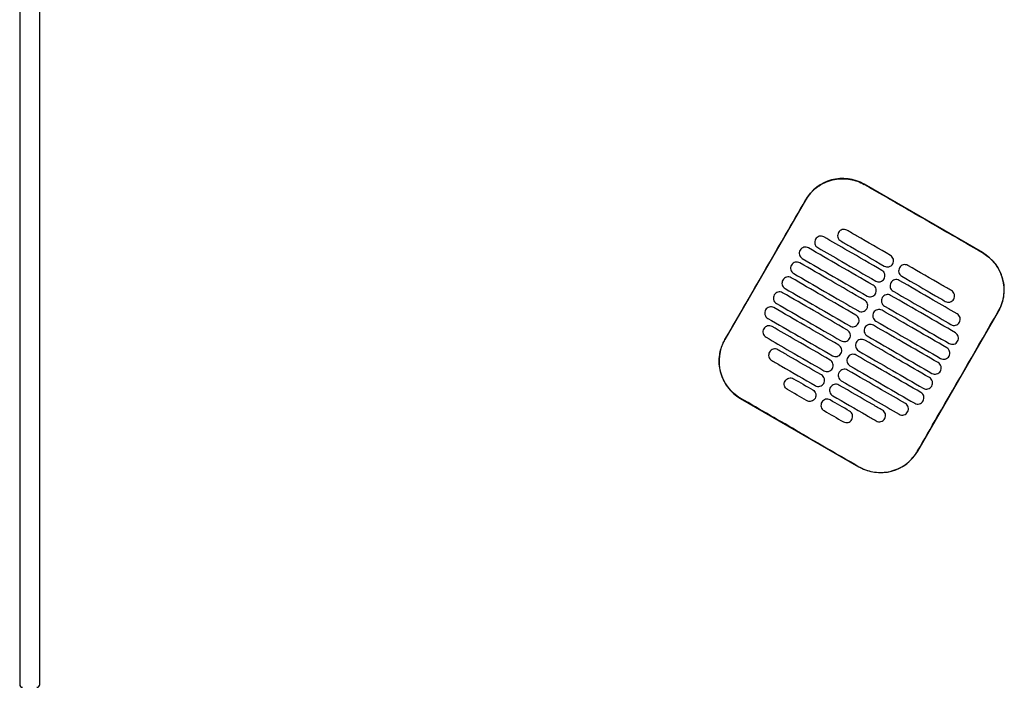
# Model space of a CAD drawing. Header units: metres. Extents: x 15.2 to 54.2, y -39.7 to 1.1.
# Tile 254 of 256: x 51.762 to 52.447, y -24.66 to -24.195. Entities that reach past the tile are written whole.
import ezdxf

# ---------------------------------------------------------------- set-up
doc = ezdxf.new("R2010")
doc.units = ezdxf.units.M
doc.header["$MEASUREMENT"] = 0
doc.layers.add('2D', color=252, linetype='Continuous')

# ---------------------------------------------------------------- blocks, each defined once
blk = doc.blocks.new('2D_QYOS_600')
for p, q in [((-0.00003, -0.971), (-0.00003, -1.855)), ((-0.00003, -0.971), (-0.00003, -1.855)), ((0.01397, -1.855), (0.01397, -0.971)), ((0.01397, -1.855), (0.01397, -0.971)), ((0.66975, -1.55474), (0.58749, -1.50722)), ((0.54651, -1.5182), (0.49048, -1.61518)), ((0.6247, -1.69271), (0.68072, -1.59573)), ((0.50145, -1.65616), (0.58371, -1.70368))]:
    blk.add_line(p, q)
for centre, radius, start, end in [((0.57248, -1.5332), 0.03, 59.98651, 149.98651), ((0.65474, -1.58072), 0.03, 329.98651, 59.98651), ((0.51646, -1.63018), 0.03, 149.98651, 239.98651), ((0.59872, -1.6777), 0.03, 239.98651, 329.98651), ((0.00197, -1.855), 0.002, 180, 270), ((0.00197, -1.855), 0.002, 180, 270), ((0.01197, -1.855), 0.002, 270, 0), ((0.01197, -1.855), 0.002, 270, 0)]:
    blk.add_arc(centre, radius, start, end)
for points, knots in [([(0.5466, -1.51825), (0.5474, -1.51686), (0.54831, -1.51554), (0.55126, -1.51193), (0.55353, -1.50988), (0.55932, -1.50608), (0.56295, -1.5046), (0.57039, -1.50315), (0.57413, -1.50312), (0.58118, -1.50439), (0.58444, -1.50559), (0.58743, -1.50732)], [12.978915, 12.978915, 12.978915, 12.978915, 13.461173, 13.461173, 14.374287, 14.374287, 15.53872, 15.53872, 16.650066, 16.650066, 17.687358, 17.687358, 17.687358, 17.687358]), ([(0.49058, -1.61523), (0.50462, -1.59094), (0.51866, -1.56665), (0.53733, -1.53432), (0.54196, -1.52628), (0.5466, -1.51825)], [1.133412, 1.133412, 1.133412, 1.133412, 2.681586, 2.681586, 3.193366, 3.193366, 3.193366, 3.193366]), ([(0.66969, -1.55484), (0.6591, -1.54872), (0.64807, -1.54236), (0.6326, -1.53342), (0.63056, -1.53225), (0.62856, -1.53109)], [-21.78268, -21.78268, -21.78268, -21.78268, -17.142885, -17.142885, -16.423665, -16.423665, -16.423665, -16.423665]), ([(0.56952, -1.54073), (0.56928, -1.54115), (0.56906, -1.5417), (0.56891, -1.54289), (0.56894, -1.54344), (0.56923, -1.54452), (0.56948, -1.54504), (0.57021, -1.54599), (0.57066, -1.54635), (0.57109, -1.5466)], [-0.5553355, -0.5553355, -0.5553355, -0.5553355, -0.4045594, -0.4045594, -0.278267, -0.278267, -0.1472206, -0.1472206, 0, 0, 0, 0]), ([(0.57539, -1.53915), (0.57497, -1.53891), (0.57442, -1.53869), (0.57324, -1.53854), (0.57268, -1.53858), (0.57161, -1.53886), (0.57109, -1.53911), (0.57013, -1.53984), (0.56977, -1.5403), (0.56952, -1.54073)], [-0.5513873, -0.5513873, -0.5513873, -0.5513873, -0.4031046, -0.4031046, -0.2776919, -0.2776919, -0.1471638, -0.1471638, 0, 0, 0, 0]), ([(0.60571, -1.55667), (0.59784, -1.55212), (0.58997, -1.54758), (0.57987, -1.54174), (0.57763, -1.54045), (0.57539, -1.53915)], [0.699452, 0.699452, 0.699452, 0.699452, 3.425217, 3.425217, 4.200582, 4.200582, 4.200582, 4.200582]), ([(0.55356, -1.54537), (0.55332, -1.54579), (0.5531, -1.54634), (0.55295, -1.54753), (0.55298, -1.54808), (0.55326, -1.54916), (0.55352, -1.54967), (0.55425, -1.55063), (0.5547, -1.55099), (0.55513, -1.55124)], [-0.5553006, -0.5553006, -0.5553006, -0.5553006, -0.4045498, -0.4045498, -0.2782639, -0.2782639, -0.1472208, -0.1472208, 0, 0, 0, 0]), ([(0.55943, -1.54379), (0.55901, -1.54355), (0.55846, -1.54333), (0.55728, -1.54318), (0.55672, -1.54322), (0.55565, -1.5435), (0.55513, -1.54375), (0.55417, -1.54448), (0.55381, -1.54494), (0.55356, -1.54537)], [-0.5514247, -0.5514247, -0.5514247, -0.5514247, -0.4031161, -0.4031161, -0.2776965, -0.2776965, -0.1471644, -0.1471644, 0, 0, 0, 0]), ([(0.5997, -1.56706), (0.59184, -1.56251), (0.58397, -1.55797), (0.57054, -1.55021), (0.56499, -1.547), (0.55943, -1.54379)], [0.699452, 0.699452, 0.699452, 0.699452, 3.42526, 3.42526, 5.350619, 5.350619, 5.350619, 5.350619]), ([(0.57109, -1.5466), (0.57333, -1.54789), (0.57556, -1.54919), (0.58567, -1.55502), (0.59354, -1.55957), (0.6014, -1.56411)], [2.649916, 2.649916, 2.649916, 2.649916, 3.425249, 3.425249, 6.151046, 6.151046, 6.151046, 6.151046]), ([(0.54279, -1.55301), (0.54255, -1.55343), (0.54233, -1.55398), (0.54218, -1.55517), (0.54222, -1.55572), (0.5425, -1.5568), (0.54275, -1.55731), (0.54348, -1.55827), (0.54394, -1.55863), (0.54436, -1.55888)], [-0.5552879, -0.5552879, -0.5552879, -0.5552879, -0.4045447, -0.4045447, -0.2782629, -0.2782629, -0.1472212, -0.1472212, 0, 0, 0, 0]), ([(0.54866, -1.55143), (0.54824, -1.55119), (0.54769, -1.55097), (0.54651, -1.55082), (0.54596, -1.55086), (0.54488, -1.55114), (0.54436, -1.55139), (0.54341, -1.55212), (0.54304, -1.55258), (0.54279, -1.55301)], [-0.5514376, -0.5514376, -0.5514376, -0.5514376, -0.4031217, -0.4031217, -0.2776979, -0.2776979, -0.1471642, -0.1471642, 0, 0, 0, 0]), ([(0.5937, -1.57745), (0.58583, -1.5729), (0.57797, -1.56836), (0.56295, -1.55969), (0.55581, -1.55556), (0.54866, -1.55143)], [0.699452, 0.699452, 0.699452, 0.699452, 3.425292, 3.425292, 5.900643, 5.900643, 5.900643, 5.900643]), ([(0.55513, -1.55124), (0.56068, -1.55445), (0.56624, -1.55766), (0.57967, -1.56541), (0.58753, -1.56996), (0.5954, -1.5745)], [1.499949, 1.499949, 1.499949, 1.499949, 3.425284, 3.425284, 6.151116, 6.151116, 6.151116, 6.151116]), ([(0.54266, -1.56182), (0.54224, -1.56158), (0.54169, -1.56136), (0.54051, -1.56121), (0.53996, -1.56125), (0.53888, -1.56153), (0.53836, -1.56178), (0.5374, -1.56251), (0.53704, -1.56297), (0.53679, -1.5634)], [-0.5514273, -0.5514273, -0.5514273, -0.5514273, -0.4031209, -0.4031209, -0.2776962, -0.2776962, -0.1471634, -0.1471634, 0, 0, 0, 0]), ([(0.54436, -1.55888), (0.55151, -1.56301), (0.55865, -1.56713), (0.57366, -1.5758), (0.58153, -1.58035), (0.5894, -1.58489)], [0.949972, 0.949972, 0.949972, 0.949972, 3.425307, 3.425307, 6.151164, 6.151164, 6.151164, 6.151164]), ([(0.60727, -1.56254), (0.60752, -1.56212), (0.60774, -1.56156), (0.60789, -1.56038), (0.60785, -1.55982), (0.60757, -1.55875), (0.60732, -1.55823), (0.60659, -1.55728), (0.60613, -1.55691), (0.60571, -1.55667)], [-0.5553984, -0.5553984, -0.5553984, -0.5553984, -0.4045681, -0.4045681, -0.278271, -0.278271, -0.1472202, -0.1472202, 0, 0, 0, 0]), ([(0.66969, -1.55484), (0.67097, -1.55558), (0.6722, -1.55641), (0.67535, -1.55892), (0.67713, -1.56075), (0.67866, -1.56278), (0.68096, -1.56585), (0.68264, -1.56932), (0.68461, -1.57671), (0.68488, -1.58056), (0.68395, -1.58819), (0.68274, -1.59189), (0.68078, -1.5954), (0.6807, -1.59554), (0.68063, -1.59567)], [17.619777, 17.619777, 17.619777, 17.619777, 18.064718, 18.064718, 18.827754, 18.827754, 18.827754, 19.97637, 19.97637, 21.122539, 21.122539, 22.281306, 22.281306, 22.328075, 22.328075, 22.328075, 22.328075]), ([(0.53679, -1.5634), (0.53655, -1.56382), (0.53633, -1.56437), (0.53618, -1.56556), (0.53622, -1.56611), (0.5365, -1.56719), (0.53675, -1.5677), (0.53748, -1.56866), (0.53794, -1.56902), (0.53836, -1.56927)], [-0.5552955, -0.5552955, -0.5552955, -0.5552955, -0.4045438, -0.4045438, -0.2782634, -0.2782634, -0.1472215, -0.1472215, 0, 0, 0, 0]), ([(0.5877, -1.58784), (0.57983, -1.58329), (0.57196, -1.57875), (0.55695, -1.57008), (0.54981, -1.56595), (0.54266, -1.56182)], [0.699452, 0.699452, 0.699452, 0.699452, 3.425313, 3.425313, 5.900643, 5.900643, 5.900643, 5.900643]), ([(0.60127, -1.57293), (0.60152, -1.57251), (0.60173, -1.57195), (0.60188, -1.57077), (0.60185, -1.57021), (0.60157, -1.56914), (0.60131, -1.56862), (0.60059, -1.56767), (0.60013, -1.5673), (0.5997, -1.56706)], [-0.5553839, -0.5553839, -0.5553839, -0.5553839, -0.4045626, -0.4045626, -0.2782686, -0.2782686, -0.1472195, -0.1472195, 0, 0, 0, 0]), ([(0.6014, -1.56411), (0.60183, -1.56436), (0.60238, -1.56457), (0.60356, -1.56472), (0.60411, -1.56469), (0.60519, -1.56441), (0.6057, -1.56415), (0.60666, -1.56342), (0.60703, -1.56296), (0.60727, -1.56254)], [-0.551307, -0.551307, -0.551307, -0.551307, -0.4030846, -0.4030846, -0.2776802, -0.2776802, -0.1471604, -0.1471604, 0, 0, 0, 0]), ([(0.61195, -1.56524), (0.61171, -1.56566), (0.61149, -1.56621), (0.61134, -1.5674), (0.61137, -1.56795), (0.61165, -1.56903), (0.61191, -1.56955), (0.61263, -1.5705), (0.61309, -1.57086), (0.61352, -1.57111)], [-0.555416, -0.555416, -0.555416, -0.555416, -0.4045716, -0.4045716, -0.2782736, -0.2782736, -0.1472211, -0.1472211, 0, 0, 0, 0]), ([(0.61782, -1.56366), (0.6174, -1.56342), (0.61685, -1.5632), (0.61567, -1.56305), (0.61511, -1.56309), (0.61404, -1.56337), (0.61352, -1.56362), (0.61256, -1.56435), (0.61219, -1.56481), (0.61195, -1.56524)], [-0.5512944, -0.5512944, -0.5512944, -0.5512944, -0.4030833, -0.4030833, -0.2776787, -0.2776787, -0.1471599, -0.1471599, 0, 0, 0, 0]), ([(0.64814, -1.58118), (0.6459, -1.57988), (0.64366, -1.57859), (0.63355, -1.57275), (0.62569, -1.56821), (0.61782, -1.56366)], [2.649852, 2.649852, 2.649852, 2.649852, 3.425217, 3.425217, 6.150982, 6.150982, 6.150982, 6.150982]), ([(0.53079, -1.57379), (0.53055, -1.57421), (0.53033, -1.57476), (0.53018, -1.57595), (0.53021, -1.5765), (0.5305, -1.57758), (0.53075, -1.5781), (0.53148, -1.57905), (0.53193, -1.57941), (0.53236, -1.57966)], [-0.5553078, -0.5553078, -0.5553078, -0.5553078, -0.4045446, -0.4045446, -0.2782647, -0.2782647, -0.147222, -0.147222, 0, 0, 0, 0]), ([(0.53666, -1.57221), (0.53624, -1.57197), (0.53569, -1.57175), (0.53451, -1.5716), (0.53395, -1.57164), (0.53288, -1.57192), (0.53236, -1.57217), (0.5314, -1.5729), (0.53104, -1.57336), (0.53079, -1.57379)], [-0.5514137, -0.5514137, -0.5514137, -0.5514137, -0.4031194, -0.4031194, -0.2776944, -0.2776944, -0.1471627, -0.1471627, 0, 0, 0, 0]), ([(0.5817, -1.59823), (0.57383, -1.59368), (0.56596, -1.58914), (0.55095, -1.58047), (0.5438, -1.57634), (0.53666, -1.57221)], [0.699452, 0.699452, 0.699452, 0.699452, 3.425322, 3.425322, 5.900643, 5.900643, 5.900643, 5.900643]), ([(0.53836, -1.56927), (0.5455, -1.5734), (0.55265, -1.57752), (0.56766, -1.5862), (0.57553, -1.59074), (0.5834, -1.59529)], [0.949998, 0.949998, 0.949998, 0.949998, 3.42532, 3.42532, 6.151189, 6.151189, 6.151189, 6.151189]), ([(0.5954, -1.5745), (0.59582, -1.57475), (0.59637, -1.57497), (0.59755, -1.57511), (0.59811, -1.57508), (0.59918, -1.5748), (0.5997, -1.57454), (0.60066, -1.57381), (0.60103, -1.57335), (0.60127, -1.57293)], [-0.551317, -0.551317, -0.551317, -0.551317, -0.4030867, -0.4030867, -0.2776803, -0.2776803, -0.1471597, -0.1471597, 0, 0, 0, 0]), ([(0.61182, -1.57405), (0.61139, -1.57381), (0.61085, -1.57359), (0.60966, -1.57344), (0.60911, -1.57348), (0.60804, -1.57376), (0.60752, -1.57401), (0.60656, -1.57475), (0.60619, -1.5752), (0.60595, -1.57563)], [-0.5513075, -0.5513075, -0.5513075, -0.5513075, -0.4030857, -0.4030857, -0.2776792, -0.2776792, -0.1471593, -0.1471593, 0, 0, 0, 0]), ([(0.65209, -1.59732), (0.64653, -1.59411), (0.64098, -1.5909), (0.62755, -1.58314), (0.61968, -1.5786), (0.61182, -1.57405)], [1.499901, 1.499901, 1.499901, 1.499901, 3.42526, 3.42526, 6.151068, 6.151068, 6.151068, 6.151068]), ([(0.61352, -1.57111), (0.62138, -1.57566), (0.62925, -1.5802), (0.63936, -1.58604), (0.6416, -1.58733), (0.64383, -1.58862)], [0.699452, 0.699452, 0.699452, 0.699452, 3.425249, 3.425249, 4.200582, 4.200582, 4.200582, 4.200582]), ([(0.53066, -1.5826), (0.53023, -1.58236), (0.52969, -1.58214), (0.5285, -1.58199), (0.52795, -1.58203), (0.52688, -1.58231), (0.52636, -1.58256), (0.5254, -1.5833), (0.52503, -1.58375), (0.52479, -1.58418)], [-0.5513969, -0.5513969, -0.5513969, -0.5513969, -0.4031172, -0.4031172, -0.2776925, -0.2776925, -0.1471621, -0.1471621, 0, 0, 0, 0]), ([(0.53236, -1.57966), (0.5395, -1.58379), (0.54665, -1.58791), (0.56166, -1.59659), (0.56953, -1.60113), (0.57739, -1.60568)], [0.950001, 0.950001, 0.950001, 0.950001, 3.425322, 3.425322, 6.151192, 6.151192, 6.151192, 6.151192]), ([(0.59527, -1.58332), (0.59551, -1.5829), (0.59573, -1.58235), (0.59588, -1.58116), (0.59584, -1.5806), (0.59556, -1.57953), (0.59531, -1.57901), (0.59458, -1.57806), (0.59413, -1.57769), (0.5937, -1.57745)], [-0.5553742, -0.5553742, -0.5553742, -0.5553742, -0.4045587, -0.4045587, -0.278267, -0.278267, -0.1472191, -0.1472191, 0, 0, 0, 0]), ([(0.60595, -1.57563), (0.6057, -1.57605), (0.60548, -1.5766), (0.60533, -1.57779), (0.60537, -1.57834), (0.60565, -1.57942), (0.6059, -1.57994), (0.60663, -1.58089), (0.60709, -1.58126), (0.60751, -1.5815)], [-0.5553971, -0.5553971, -0.5553971, -0.5553971, -0.4045652, -0.4045652, -0.2782705, -0.2782705, -0.1472202, -0.1472202, 0, 0, 0, 0]), ([(0.60751, -1.5815), (0.61538, -1.58605), (0.62325, -1.59059), (0.63668, -1.59835), (0.64223, -1.60156), (0.64779, -1.60477)], [0.699452, 0.699452, 0.699452, 0.699452, 3.425284, 3.425284, 5.350619, 5.350619, 5.350619, 5.350619]), ([(0.6497, -1.58705), (0.64995, -1.58663), (0.65017, -1.58607), (0.65032, -1.58489), (0.65028, -1.58433), (0.65, -1.58326), (0.64975, -1.58274), (0.64902, -1.58179), (0.64856, -1.58142), (0.64814, -1.58118)], [-0.5554179, -0.5554179, -0.5554179, -0.5554179, -0.4045683, -0.4045683, -0.2782761, -0.2782761, -0.1472238, -0.1472238, 0, 0, 0, 0]), ([(0.52479, -1.58418), (0.52454, -1.5846), (0.52432, -1.58515), (0.52417, -1.58634), (0.52421, -1.58689), (0.52449, -1.58797), (0.52474, -1.58849), (0.52547, -1.58944), (0.52593, -1.58981), (0.52636, -1.59005)], [-0.5553248, -0.5553248, -0.5553248, -0.5553248, -0.4045472, -0.4045472, -0.2782668, -0.2782668, -0.1472227, -0.1472227, 0, 0, 0, 0]), ([(0.57569, -1.60862), (0.56783, -1.60408), (0.55996, -1.59953), (0.54495, -1.59086), (0.5378, -1.58673), (0.53066, -1.5826)], [0.699452, 0.699452, 0.699452, 0.699452, 3.425321, 3.425321, 5.900643, 5.900643, 5.900643, 5.900643]), ([(0.58927, -1.59371), (0.58951, -1.59329), (0.58973, -1.59274), (0.58988, -1.59155), (0.58984, -1.591), (0.58956, -1.58992), (0.58931, -1.5894), (0.58858, -1.58845), (0.58812, -1.58808), (0.5877, -1.58784)], [-0.5553693, -0.5553693, -0.5553693, -0.5553693, -0.4045566, -0.4045566, -0.2782661, -0.2782661, -0.1472189, -0.1472189, 0, 0, 0, 0]), ([(0.5894, -1.58489), (0.58982, -1.58514), (0.59037, -1.58536), (0.59155, -1.58551), (0.5921, -1.58547), (0.59318, -1.58519), (0.5937, -1.58493), (0.59466, -1.5842), (0.59502, -1.58374), (0.59527, -1.58332)], [-0.5513236, -0.5513236, -0.5513236, -0.5513236, -0.4030881, -0.4030881, -0.2776804, -0.2776804, -0.1471592, -0.1471592, 0, 0, 0, 0]), ([(0.59994, -1.58602), (0.5997, -1.58644), (0.59948, -1.58699), (0.59933, -1.58818), (0.59937, -1.58874), (0.59965, -1.58981), (0.5999, -1.59033), (0.60063, -1.59128), (0.60109, -1.59165), (0.60151, -1.59189)], [-0.555383, -0.555383, -0.555383, -0.555383, -0.4045605, -0.4045605, -0.2782682, -0.2782682, -0.1472195, -0.1472195, 0, 0, 0, 0]), ([(0.60581, -1.58445), (0.60539, -1.5842), (0.60484, -1.58398), (0.60366, -1.58383), (0.60311, -1.58387), (0.60203, -1.58415), (0.60151, -1.58441), (0.60056, -1.58514), (0.60019, -1.5856), (0.59994, -1.58602)], [-0.5513173, -0.5513173, -0.5513173, -0.5513173, -0.4030875, -0.4030875, -0.2776797, -0.2776797, -0.147159, -0.147159, 0, 0, 0, 0]), ([(0.65085, -1.61046), (0.64371, -1.60633), (0.63656, -1.60221), (0.62155, -1.59354), (0.61368, -1.58899), (0.60581, -1.58445)], [0.949941, 0.949941, 0.949941, 0.949941, 3.425291, 3.425291, 6.151132, 6.151132, 6.151132, 6.151132]), ([(0.64383, -1.58862), (0.64426, -1.58887), (0.6448, -1.58908), (0.64599, -1.58923), (0.64654, -1.5892), (0.64761, -1.58892), (0.64813, -1.58866), (0.64909, -1.58793), (0.64946, -1.58747), (0.6497, -1.58705)], [-0.5513007, -0.5513007, -0.5513007, -0.5513007, -0.4030941, -0.4030941, -0.2776814, -0.2776814, -0.1471603, -0.1471603, 0, 0, 0, 0]), ([(0.51878, -1.59457), (0.51854, -1.59499), (0.51832, -1.59554), (0.51817, -1.59673), (0.51821, -1.59729), (0.51849, -1.59836), (0.51874, -1.59888), (0.51947, -1.59983), (0.51993, -1.6002), (0.52035, -1.60044)], [-0.5553464, -0.5553464, -0.5553464, -0.5553464, -0.4045515, -0.4045515, -0.2782697, -0.2782697, -0.1472236, -0.1472236, 0, 0, 0, 0]), ([(0.52465, -1.593), (0.52423, -1.59275), (0.52368, -1.59253), (0.5225, -1.59238), (0.52195, -1.59242), (0.52087, -1.5927), (0.52035, -1.59296), (0.5194, -1.59369), (0.51903, -1.59415), (0.51878, -1.59457)], [-0.5513769, -0.5513769, -0.5513769, -0.5513769, -0.4031143, -0.4031143, -0.2776905, -0.2776905, -0.1471617, -0.1471617, 0, 0, 0, 0]), ([(0.56969, -1.61901), (0.56182, -1.61447), (0.55396, -1.60992), (0.53894, -1.60125), (0.5318, -1.59712), (0.52465, -1.593)], [0.699452, 0.699452, 0.699452, 0.699452, 3.425308, 3.425308, 5.900643, 5.900643, 5.900643, 5.900643]), ([(0.52636, -1.59005), (0.5335, -1.59418), (0.54064, -1.59831), (0.55566, -1.60698), (0.56352, -1.61152), (0.57139, -1.61607)], [0.949982, 0.949982, 0.949982, 0.949982, 3.425312, 3.425312, 6.151173, 6.151173, 6.151173, 6.151173]), ([(0.5834, -1.59529), (0.58382, -1.59553), (0.58437, -1.59575), (0.58555, -1.5959), (0.5861, -1.59586), (0.58718, -1.59558), (0.5877, -1.59533), (0.58866, -1.59459), (0.58902, -1.59414), (0.58927, -1.59371)], [-0.5513269, -0.5513269, -0.5513269, -0.5513269, -0.403089, -0.403089, -0.2776804, -0.2776804, -0.1471589, -0.1471589, 0, 0, 0, 0]), ([(0.59981, -1.59484), (0.59939, -1.59459), (0.59884, -1.59437), (0.59766, -1.59423), (0.59711, -1.59426), (0.59603, -1.59454), (0.59551, -1.5948), (0.59455, -1.59553), (0.59419, -1.59599), (0.59394, -1.59641)], [-0.5513238, -0.5513238, -0.5513238, -0.5513238, -0.4030887, -0.4030887, -0.27768, -0.27768, -0.1471588, -0.1471588, 0, 0, 0, 0]), ([(0.64485, -1.62085), (0.6377, -1.61673), (0.63056, -1.6126), (0.61555, -1.60393), (0.60768, -1.59938), (0.59981, -1.59484)], [0.949982, 0.949982, 0.949982, 0.949982, 3.425312, 3.425312, 6.151173, 6.151173, 6.151173, 6.151173]), ([(0.60151, -1.59189), (0.60938, -1.59644), (0.61725, -1.60098), (0.63226, -1.60965), (0.6394, -1.61378), (0.64655, -1.61791)], [0.699452, 0.699452, 0.699452, 0.699452, 3.425308, 3.425308, 5.900643, 5.900643, 5.900643, 5.900643]), ([(0.6246, -1.69265), (0.62916, -1.68476), (0.63389, -1.67656), (0.65254, -1.64426), (0.66658, -1.61996), (0.68063, -1.59567)], [-3.18138, -3.18138, -3.18138, -3.18138, -2.673929, -2.673929, -1.133377, -1.133377, -1.133377, -1.133377]), ([(0.52035, -1.60044), (0.5275, -1.60457), (0.53464, -1.6087), (0.54965, -1.61737), (0.55752, -1.62191), (0.56539, -1.62646)], [0.949941, 0.949941, 0.949941, 0.949941, 3.425292, 3.425292, 6.151132, 6.151132, 6.151132, 6.151132]), ([(0.58326, -1.6041), (0.58351, -1.60368), (0.58373, -1.60313), (0.58388, -1.60194), (0.58384, -1.60139), (0.58356, -1.60031), (0.58331, -1.59979), (0.58258, -1.59884), (0.58212, -1.59848), (0.5817, -1.59823)], [-0.5553691, -0.5553691, -0.5553691, -0.5553691, -0.4045561, -0.4045561, -0.278266, -0.278266, -0.1472189, -0.1472189, 0, 0, 0, 0]), ([(0.59394, -1.59641), (0.5937, -1.59683), (0.59348, -1.59739), (0.59333, -1.59857), (0.59337, -1.59913), (0.59365, -1.6002), (0.5939, -1.60072), (0.59463, -1.60167), (0.59509, -1.60204), (0.59551, -1.60228)], [-0.5553737, -0.5553737, -0.5553737, -0.5553737, -0.4045574, -0.4045574, -0.2782667, -0.2782667, -0.1472191, -0.1472191, 0, 0, 0, 0]), ([(0.59551, -1.60228), (0.60338, -1.60683), (0.61125, -1.61137), (0.62626, -1.62004), (0.6334, -1.62417), (0.64055, -1.6283)], [0.699452, 0.699452, 0.699452, 0.699452, 3.425321, 3.425321, 5.900643, 5.900643, 5.900643, 5.900643]), ([(0.65366, -1.60319), (0.6539, -1.60277), (0.65412, -1.60222), (0.65427, -1.60103), (0.65423, -1.60048), (0.65395, -1.5994), (0.6537, -1.59888), (0.65297, -1.59793), (0.65252, -1.59756), (0.65209, -1.59732)], [-0.5553798, -0.5553798, -0.5553798, -0.5553798, -0.4045588, -0.4045588, -0.278273, -0.278273, -0.147224, -0.147224, 0, 0, 0, 0]), ([(0.51754, -1.60771), (0.5173, -1.60813), (0.51708, -1.60869), (0.51693, -1.60987), (0.51697, -1.61043), (0.51725, -1.6115), (0.5175, -1.61202), (0.51823, -1.61297), (0.51869, -1.61334), (0.51911, -1.61358)], [-0.55538, -0.55538, -0.55538, -0.55538, -0.4045589, -0.4045589, -0.278273, -0.278273, -0.147224, -0.147224, 0, 0, 0, 0]), ([(0.52341, -1.60614), (0.52299, -1.60589), (0.52244, -1.60568), (0.52126, -1.60553), (0.52071, -1.60556), (0.51963, -1.60584), (0.51911, -1.6061), (0.51816, -1.60683), (0.51779, -1.60729), (0.51754, -1.60771)], [-0.551342, -0.551342, -0.551342, -0.551342, -0.4031061, -0.4031061, -0.2776864, -0.2776864, -0.147161, -0.147161, 0, 0, 0, 0]), ([(0.56369, -1.6294), (0.55582, -1.62486), (0.54795, -1.62031), (0.53453, -1.61256), (0.52897, -1.60935), (0.52341, -1.60614)], [0.699452, 0.699452, 0.699452, 0.699452, 3.425284, 3.425284, 5.350619, 5.350619, 5.350619, 5.350619]), ([(0.57726, -1.61449), (0.57751, -1.61407), (0.57773, -1.61352), (0.57787, -1.61233), (0.57784, -1.61178), (0.57756, -1.6107), (0.5773, -1.61019), (0.57658, -1.60923), (0.57612, -1.60887), (0.57569, -1.60862)], [-0.5553737, -0.5553737, -0.5553737, -0.5553737, -0.4045574, -0.4045574, -0.2782667, -0.2782667, -0.1472191, -0.1472191, 0, 0, 0, 0]), ([(0.57739, -1.60568), (0.57782, -1.60592), (0.57837, -1.60614), (0.57955, -1.60629), (0.5801, -1.60625), (0.58118, -1.60597), (0.58169, -1.60572), (0.58265, -1.60499), (0.58302, -1.60453), (0.58326, -1.6041)], [-0.551327, -0.551327, -0.551327, -0.551327, -0.4030892, -0.4030892, -0.2776802, -0.2776802, -0.1471588, -0.1471588, 0, 0, 0, 0]), ([(0.58794, -1.6068), (0.5877, -1.60722), (0.58748, -1.60778), (0.58733, -1.60896), (0.58736, -1.60952), (0.58765, -1.61059), (0.5879, -1.61111), (0.58863, -1.61206), (0.58908, -1.61243), (0.58951, -1.61267)], [-0.5553691, -0.5553691, -0.5553691, -0.5553691, -0.4045561, -0.4045561, -0.278266, -0.278266, -0.1472189, -0.1472189, 0, 0, 0, 0]), ([(0.59381, -1.60523), (0.59339, -1.60498), (0.59284, -1.60477), (0.59166, -1.60462), (0.5911, -1.60465), (0.59003, -1.60493), (0.58951, -1.60519), (0.58855, -1.60592), (0.58819, -1.60638), (0.58794, -1.6068)], [-0.551327, -0.551327, -0.551327, -0.551327, -0.4030892, -0.4030892, -0.2776802, -0.2776802, -0.1471588, -0.1471588, 0, 0, 0, 0]), ([(0.63885, -1.63124), (0.6317, -1.62712), (0.62456, -1.62299), (0.60954, -1.61432), (0.60168, -1.60977), (0.59381, -1.60523)], [0.950001, 0.950001, 0.950001, 0.950001, 3.425322, 3.425322, 6.151192, 6.151192, 6.151192, 6.151192]), ([(0.64779, -1.60477), (0.64821, -1.60501), (0.64876, -1.60523), (0.64994, -1.60538), (0.65049, -1.60534), (0.65157, -1.60506), (0.65209, -1.60481), (0.65305, -1.60408), (0.65341, -1.60362), (0.65366, -1.60319)], [-0.5513421, -0.5513421, -0.5513421, -0.5513421, -0.4031061, -0.4031061, -0.2776864, -0.2776864, -0.147161, -0.147161, 0, 0, 0, 0]), ([(0.50151, -1.65606), (0.50145, -1.65603), (0.50139, -1.656), (0.49792, -1.65396), (0.49494, -1.6513), (0.49019, -1.64498), (0.48846, -1.64138), (0.4866, -1.63408), (0.48635, -1.63047), (0.48707, -1.62395), (0.48784, -1.62107), (0.48947, -1.61728), (0.49, -1.61624), (0.49058, -1.61523)], [8.273299, 8.273299, 8.273299, 8.273299, 8.293543, 8.293543, 9.48086, 9.48086, 10.665623, 10.665623, 11.74288, 11.74288, 12.632334, 12.632334, 12.981673, 12.981673, 12.981673, 12.981673]), ([(0.51911, -1.61358), (0.52467, -1.61679), (0.53023, -1.62), (0.54365, -1.62776), (0.55152, -1.6323), (0.55939, -1.63685)], [1.499901, 1.499901, 1.499901, 1.499901, 3.42526, 3.42526, 6.151068, 6.151068, 6.151068, 6.151068]), ([(0.57139, -1.61607), (0.57181, -1.61631), (0.57236, -1.61653), (0.57354, -1.61668), (0.5741, -1.61664), (0.57517, -1.61636), (0.57569, -1.61611), (0.57665, -1.61538), (0.57702, -1.61492), (0.57726, -1.61449)], [-0.5513238, -0.5513238, -0.5513238, -0.5513238, -0.4030887, -0.4030887, -0.27768, -0.27768, -0.1471588, -0.1471588, 0, 0, 0, 0]), ([(0.58781, -1.61562), (0.58738, -1.61537), (0.58684, -1.61516), (0.58565, -1.61501), (0.5851, -1.61504), (0.58403, -1.61532), (0.58351, -1.61558), (0.58255, -1.61631), (0.58218, -1.61677), (0.58194, -1.61719)], [-0.551327, -0.551327, -0.551327, -0.551327, -0.403089, -0.403089, -0.2776804, -0.2776804, -0.1471589, -0.1471589, 0, 0, 0, 0]), ([(0.63284, -1.64163), (0.6257, -1.63751), (0.61855, -1.63338), (0.60354, -1.62471), (0.59567, -1.62016), (0.58781, -1.61562)], [0.949998, 0.949998, 0.949998, 0.949998, 3.42532, 3.42532, 6.151189, 6.151189, 6.151189, 6.151189]), ([(0.58951, -1.61267), (0.59738, -1.61722), (0.60524, -1.62176), (0.62026, -1.63044), (0.6274, -1.63456), (0.63454, -1.63869)], [0.699452, 0.699452, 0.699452, 0.699452, 3.425322, 3.425322, 5.900643, 5.900643, 5.900643, 5.900643]), ([(0.64655, -1.61791), (0.64697, -1.61815), (0.64752, -1.61837), (0.6487, -1.61852), (0.64925, -1.61848), (0.65033, -1.6182), (0.65085, -1.61795), (0.65181, -1.61722), (0.65217, -1.61676), (0.65242, -1.61633)], [-0.551377, -0.551377, -0.551377, -0.551377, -0.4031143, -0.4031143, -0.2776905, -0.2776905, -0.1471617, -0.1471617, 0, 0, 0, 0]), ([(0.65242, -1.61633), (0.65266, -1.61591), (0.65288, -1.61536), (0.65303, -1.61417), (0.65299, -1.61362), (0.65271, -1.61254), (0.65246, -1.61203), (0.65173, -1.61107), (0.65128, -1.61071), (0.65085, -1.61046)], [-0.5553462, -0.5553462, -0.5553462, -0.5553462, -0.4045514, -0.4045514, -0.2782696, -0.2782696, -0.1472236, -0.1472236, 0, 0, 0, 0]), ([(0.52737, -1.62228), (0.52695, -1.62204), (0.5264, -1.62182), (0.52522, -1.62167), (0.52466, -1.62171), (0.52359, -1.62199), (0.52307, -1.62224), (0.52211, -1.62297), (0.52175, -1.62343), (0.5215, -1.62386)], [-0.5513007, -0.5513007, -0.5513007, -0.5513007, -0.4030941, -0.4030941, -0.2776814, -0.2776814, -0.1471603, -0.1471603, 0, 0, 0, 0]), ([(0.55769, -1.63979), (0.54982, -1.63525), (0.54195, -1.6307), (0.53185, -1.62487), (0.52961, -1.62357), (0.52737, -1.62228)], [0.699452, 0.699452, 0.699452, 0.699452, 3.425249, 3.425249, 4.200582, 4.200582, 4.200582, 4.200582]), ([(0.57126, -1.62488), (0.5715, -1.62446), (0.57172, -1.62391), (0.57187, -1.62272), (0.57183, -1.62217), (0.57155, -1.62109), (0.5713, -1.62058), (0.57057, -1.61962), (0.57012, -1.61926), (0.56969, -1.61901)], [-0.555383, -0.555383, -0.555383, -0.555383, -0.4045604, -0.4045604, -0.2782682, -0.2782682, -0.1472195, -0.1472195, 0, 0, 0, 0]), ([(0.58194, -1.61719), (0.58169, -1.61762), (0.58147, -1.61817), (0.58132, -1.61936), (0.58136, -1.61991), (0.58164, -1.62098), (0.58189, -1.6215), (0.58262, -1.62245), (0.58308, -1.62282), (0.58351, -1.62306)], [-0.5553693, -0.5553693, -0.5553693, -0.5553693, -0.4045566, -0.4045566, -0.2782661, -0.2782661, -0.1472189, -0.1472189, 0, 0, 0, 0]), ([(0.58351, -1.62306), (0.59137, -1.62761), (0.59924, -1.63215), (0.61425, -1.64083), (0.6214, -1.64495), (0.62854, -1.64908)], [0.699452, 0.699452, 0.699452, 0.699452, 3.425313, 3.425313, 5.900643, 5.900643, 5.900643, 5.900643]), ([(0.64642, -1.62672), (0.64666, -1.6263), (0.64688, -1.62575), (0.64703, -1.62456), (0.64699, -1.62401), (0.64671, -1.62293), (0.64646, -1.62242), (0.64573, -1.62146), (0.64527, -1.6211), (0.64485, -1.62085)], [-0.5553245, -0.5553245, -0.5553245, -0.5553245, -0.4045471, -0.4045471, -0.2782667, -0.2782667, -0.1472226, -0.1472226, 0, 0, 0, 0]), ([(0.5215, -1.62386), (0.52126, -1.62428), (0.52104, -1.62483), (0.52089, -1.62602), (0.52092, -1.62657), (0.52121, -1.62765), (0.52146, -1.62816), (0.52219, -1.62912), (0.52264, -1.62948), (0.52307, -1.62973)], [-0.555418, -0.555418, -0.555418, -0.555418, -0.4045683, -0.4045683, -0.2782762, -0.2782762, -0.1472238, -0.1472238, 0, 0, 0, 0]), ([(0.52307, -1.62973), (0.52531, -1.63102), (0.52754, -1.63231), (0.53765, -1.63815), (0.54552, -1.6427), (0.55338, -1.64724)], [2.649852, 2.649852, 2.649852, 2.649852, 3.425217, 3.425217, 6.150983, 6.150983, 6.150983, 6.150983]), ([(0.56526, -1.63527), (0.5655, -1.63485), (0.56572, -1.6343), (0.56587, -1.63311), (0.56583, -1.63256), (0.56555, -1.63148), (0.5653, -1.63097), (0.56457, -1.63001), (0.56411, -1.62965), (0.56369, -1.6294)], [-0.555397, -0.555397, -0.555397, -0.555397, -0.4045652, -0.4045652, -0.2782705, -0.2782705, -0.1472202, -0.1472202, 0, 0, 0, 0]), ([(0.56539, -1.62646), (0.56581, -1.6267), (0.56636, -1.62692), (0.56754, -1.62707), (0.56809, -1.62703), (0.56917, -1.62675), (0.56969, -1.6265), (0.57065, -1.62577), (0.57101, -1.62531), (0.57126, -1.62488)], [-0.5513173, -0.5513173, -0.5513173, -0.5513173, -0.4030875, -0.4030875, -0.2776797, -0.2776797, -0.147159, -0.147159, 0, 0, 0, 0]), ([(0.57593, -1.62758), (0.57569, -1.62801), (0.57547, -1.62856), (0.57532, -1.62975), (0.57536, -1.6303), (0.57564, -1.63137), (0.57589, -1.63189), (0.57662, -1.63285), (0.57708, -1.63321), (0.5775, -1.63346)], [-0.5553742, -0.5553742, -0.5553742, -0.5553742, -0.4045587, -0.4045587, -0.278267, -0.278267, -0.1472191, -0.1472191, 0, 0, 0, 0]), ([(0.5818, -1.62601), (0.58138, -1.62576), (0.58083, -1.62555), (0.57965, -1.6254), (0.5791, -1.62543), (0.57802, -1.62572), (0.5775, -1.62597), (0.57655, -1.6267), (0.57618, -1.62716), (0.57593, -1.62758)], [-0.5513237, -0.5513237, -0.5513237, -0.5513237, -0.4030882, -0.4030882, -0.2776804, -0.2776804, -0.1471592, -0.1471592, 0, 0, 0, 0]), ([(0.62684, -1.65202), (0.6197, -1.6479), (0.61255, -1.64377), (0.59754, -1.6351), (0.58967, -1.63055), (0.5818, -1.62601)], [0.949973, 0.949973, 0.949973, 0.949973, 3.425307, 3.425307, 6.151164, 6.151164, 6.151164, 6.151164]), ([(0.64055, -1.6283), (0.64097, -1.62854), (0.64152, -1.62876), (0.6427, -1.62891), (0.64325, -1.62887), (0.64433, -1.62859), (0.64485, -1.62834), (0.64581, -1.62761), (0.64617, -1.62715), (0.64642, -1.62672)], [-0.551397, -0.551397, -0.551397, -0.551397, -0.4031173, -0.4031173, -0.2776925, -0.2776925, -0.1471621, -0.1471621, 0, 0, 0, 0]), ([(0.55939, -1.63685), (0.55981, -1.63709), (0.56036, -1.63731), (0.56154, -1.63746), (0.56209, -1.63742), (0.56317, -1.63714), (0.56369, -1.63689), (0.56465, -1.63616), (0.56501, -1.6357), (0.56526, -1.63527)], [-0.5513075, -0.5513075, -0.5513075, -0.5513075, -0.4030857, -0.4030857, -0.2776792, -0.2776792, -0.1471593, -0.1471593, 0, 0, 0, 0]), ([(0.5758, -1.6364), (0.57538, -1.63616), (0.57483, -1.63594), (0.57365, -1.63579), (0.5731, -1.63583), (0.57202, -1.63611), (0.5715, -1.63636), (0.57054, -1.63709), (0.57018, -1.63755), (0.56993, -1.63797)], [-0.5513171, -0.5513171, -0.5513171, -0.5513171, -0.4030867, -0.4030867, -0.2776803, -0.2776803, -0.1471597, -0.1471597, 0, 0, 0, 0]), ([(0.61608, -1.65966), (0.61052, -1.65645), (0.60496, -1.65324), (0.59154, -1.64549), (0.58367, -1.64094), (0.5758, -1.6364)], [1.499949, 1.499949, 1.499949, 1.499949, 3.425284, 3.425284, 6.151116, 6.151116, 6.151116, 6.151116]), ([(0.5775, -1.63346), (0.58537, -1.638), (0.59324, -1.64255), (0.60825, -1.65122), (0.61539, -1.65534), (0.62254, -1.65947)], [0.699452, 0.699452, 0.699452, 0.699452, 3.425292, 3.425292, 5.900643, 5.900643, 5.900643, 5.900643]), ([(0.64041, -1.63711), (0.64066, -1.63669), (0.64088, -1.63614), (0.64103, -1.63495), (0.64099, -1.6344), (0.64071, -1.63333), (0.64046, -1.63281), (0.63973, -1.63185), (0.63927, -1.63149), (0.63885, -1.63124)], [-0.5553076, -0.5553076, -0.5553076, -0.5553076, -0.4045445, -0.4045445, -0.2782646, -0.2782646, -0.1472219, -0.1472219, 0, 0, 0, 0]), ([(0.53238, -1.644), (0.53263, -1.64358), (0.53299, -1.64312), (0.53395, -1.64239), (0.53447, -1.64213), (0.53555, -1.64185), (0.5361, -1.64181), (0.53728, -1.64196), (0.53783, -1.64218), (0.53825, -1.64243)], [0, 0, 0, 0, 0.1471602, 0.1471602, 0.2776775, 0.2776775, 0.4030818, 0.4030818, 0.5512681, 0.5512681, 0.5512681, 0.5512681]), ([(0.55925, -1.64566), (0.5595, -1.64524), (0.55972, -1.64469), (0.55987, -1.6435), (0.55983, -1.64295), (0.55955, -1.64188), (0.5593, -1.64136), (0.55857, -1.6404), (0.55811, -1.64004), (0.55769, -1.63979)], [-0.5554159, -0.5554159, -0.5554159, -0.5554159, -0.4045716, -0.4045716, -0.2782736, -0.2782736, -0.1472211, -0.1472211, 0, 0, 0, 0]), ([(0.56993, -1.63797), (0.56969, -1.6384), (0.56947, -1.63895), (0.56932, -1.64014), (0.56936, -1.64069), (0.56964, -1.64176), (0.56989, -1.64228), (0.57062, -1.64324), (0.57108, -1.6436), (0.5715, -1.64385)], [-0.5553838, -0.5553838, -0.5553838, -0.5553838, -0.4045626, -0.4045626, -0.2782686, -0.2782686, -0.1472195, -0.1472195, 0, 0, 0, 0]), ([(0.63441, -1.64751), (0.63466, -1.64708), (0.63488, -1.64653), (0.63502, -1.64534), (0.63499, -1.64479), (0.63471, -1.64372), (0.63445, -1.6432), (0.63373, -1.64224), (0.63327, -1.64188), (0.63284, -1.64163)], [-0.5552953, -0.5552953, -0.5552953, -0.5552953, -0.4045437, -0.4045437, -0.2782634, -0.2782634, -0.1472215, -0.1472215, 0, 0, 0, 0]), ([(0.63454, -1.63869), (0.63497, -1.63893), (0.63552, -1.63915), (0.6367, -1.6393), (0.63725, -1.63926), (0.63833, -1.63898), (0.63884, -1.63873), (0.6398, -1.638), (0.64017, -1.63754), (0.64041, -1.63711)], [-0.5514139, -0.5514139, -0.5514139, -0.5514139, -0.4031194, -0.4031194, -0.2776944, -0.2776944, -0.1471626, -0.1471626, 0, 0, 0, 0]), ([(0.53395, -1.64987), (0.53353, -1.64963), (0.53307, -1.64926), (0.53234, -1.64831), (0.53209, -1.64779), (0.53181, -1.64672), (0.53177, -1.64616), (0.53192, -1.64497), (0.53214, -1.64442), (0.53238, -1.644)], [0, 0, 0, 0, 0.147223, 0.147223, 0.2782783, 0.2782783, 0.4045781, 0.4045781, 0.5554474, 0.5554474, 0.5554474, 0.5554474]), ([(0.55168, -1.65018), (0.55211, -1.65043), (0.55257, -1.65079), (0.55329, -1.65175), (0.55355, -1.65227), (0.55383, -1.65334), (0.55386, -1.65389), (0.55372, -1.65508), (0.5535, -1.65563), (0.55325, -1.65606)], [0, 0, 0, 0, 0.1472222, 0.1472222, 0.2782773, 0.2782773, 0.4045795, 0.4045795, 0.5554397, 0.5554397, 0.5554397, 0.5554397]), ([(0.55338, -1.64724), (0.55381, -1.64748), (0.55436, -1.6477), (0.55554, -1.64785), (0.55609, -1.64781), (0.55717, -1.64753), (0.55768, -1.64728), (0.55864, -1.64655), (0.55901, -1.64609), (0.55925, -1.64566)], [-0.5512944, -0.5512944, -0.5512944, -0.5512944, -0.4030833, -0.4030833, -0.2776787, -0.2776787, -0.1471599, -0.1471599, 0, 0, 0, 0]), ([(0.56393, -1.64837), (0.56369, -1.64879), (0.56347, -1.64934), (0.56332, -1.65053), (0.56335, -1.65108), (0.56364, -1.65216), (0.56389, -1.65267), (0.56462, -1.65363), (0.56507, -1.65399), (0.5655, -1.65424)], [-0.5553983, -0.5553983, -0.5553983, -0.5553983, -0.4045681, -0.4045681, -0.278271, -0.278271, -0.1472202, -0.1472202, 0, 0, 0, 0]), ([(0.5698, -1.64679), (0.56938, -1.64655), (0.56883, -1.64633), (0.56765, -1.64618), (0.56709, -1.64622), (0.56602, -1.6465), (0.5655, -1.64675), (0.56454, -1.64748), (0.56418, -1.64794), (0.56393, -1.64837)], [-0.5513071, -0.5513071, -0.5513071, -0.5513071, -0.4030846, -0.4030846, -0.2776802, -0.2776802, -0.1471604, -0.1471604, 0, 0, 0, 0]), ([(0.60012, -1.6643), (0.59788, -1.66301), (0.59564, -1.66172), (0.58553, -1.65588), (0.57767, -1.65134), (0.5698, -1.64679)], [2.649916, 2.649916, 2.649916, 2.649916, 3.425249, 3.425249, 6.151046, 6.151046, 6.151046, 6.151046]), ([(0.5715, -1.64385), (0.57937, -1.64839), (0.58724, -1.65294), (0.60066, -1.66069), (0.60622, -1.6639), (0.61177, -1.66711)], [0.699452, 0.699452, 0.699452, 0.699452, 3.42526, 3.42526, 5.350619, 5.350619, 5.350619, 5.350619]), ([(0.62854, -1.64908), (0.62896, -1.64933), (0.62951, -1.64954), (0.63069, -1.64969), (0.63125, -1.64965), (0.63232, -1.64937), (0.63284, -1.64912), (0.6338, -1.64839), (0.63417, -1.64793), (0.63441, -1.64751)], [-0.5514274, -0.5514274, -0.5514274, -0.5514274, -0.4031209, -0.4031209, -0.2776962, -0.2776962, -0.1471634, -0.1471634, 0, 0, 0, 0]), ([(0.55325, -1.65606), (0.55301, -1.65648), (0.55264, -1.65694), (0.55168, -1.65767), (0.55116, -1.65792), (0.55009, -1.65821), (0.54953, -1.65824), (0.54835, -1.65809), (0.54781, -1.65788), (0.54738, -1.65763)], [0, 0, 0, 0, 0.1471605, 0.1471605, 0.2776781, 0.2776781, 0.4030803, 0.4030803, 0.5512777, 0.5512777, 0.5512777, 0.5512777]), ([(0.5638, -1.65718), (0.56337, -1.65694), (0.56283, -1.65672), (0.56164, -1.65657), (0.56109, -1.65661), (0.56002, -1.65689), (0.5595, -1.65714), (0.55854, -1.65787), (0.55817, -1.65833), (0.55793, -1.65876)], [-0.5512937, -0.5512937, -0.5512937, -0.5512937, -0.403082, -0.403082, -0.27768, -0.27768, -0.1471612, -0.1471612, 0, 0, 0, 0]), ([(0.5655, -1.65424), (0.57337, -1.65878), (0.58123, -1.66333), (0.59134, -1.66916), (0.59358, -1.67046), (0.59581, -1.67175)], [0.699452, 0.699452, 0.699452, 0.699452, 3.425217, 3.425217, 4.200582, 4.200582, 4.200582, 4.200582]), ([(0.62841, -1.6579), (0.62865, -1.65747), (0.62887, -1.65692), (0.62902, -1.65573), (0.62898, -1.65518), (0.6287, -1.65411), (0.62845, -1.65359), (0.62772, -1.65264), (0.62727, -1.65227), (0.62684, -1.65202)], [-0.5552876, -0.5552876, -0.5552876, -0.5552876, -0.4045446, -0.4045446, -0.2782629, -0.2782629, -0.1472212, -0.1472212, 0, 0, 0, 0]), ([(0.55793, -1.65876), (0.55768, -1.65918), (0.55746, -1.65973), (0.55731, -1.66092), (0.55735, -1.66147), (0.55763, -1.66255), (0.55788, -1.66306), (0.55861, -1.66402), (0.55907, -1.66438), (0.5595, -1.66463)], [-0.5554178, -0.5554178, -0.5554178, -0.5554178, -0.4045751, -0.4045751, -0.2782741, -0.2782741, -0.1472211, -0.1472211, 0, 0, 0, 0]), ([(0.60168, -1.67017), (0.60193, -1.66975), (0.60215, -1.6692), (0.6023, -1.66801), (0.60226, -1.66746), (0.60198, -1.66639), (0.60173, -1.66587), (0.601, -1.66491), (0.60054, -1.66455), (0.60012, -1.6643)], [-0.5553353, -0.5553353, -0.5553353, -0.5553353, -0.4045593, -0.4045593, -0.278267, -0.278267, -0.1472205, -0.1472205, 0, 0, 0, 0]), ([(0.61764, -1.66554), (0.61789, -1.66511), (0.61811, -1.66456), (0.61826, -1.66337), (0.61822, -1.66282), (0.61794, -1.66175), (0.61769, -1.66123), (0.61696, -1.66027), (0.6165, -1.65991), (0.61608, -1.65966)], [-0.5553003, -0.5553003, -0.5553003, -0.5553003, -0.4045497, -0.4045497, -0.2782639, -0.2782639, -0.1472208, -0.1472208, 0, 0, 0, 0]), ([(0.62254, -1.65947), (0.62296, -1.65972), (0.62351, -1.65993), (0.62469, -1.66008), (0.62525, -1.66005), (0.62632, -1.65976), (0.62684, -1.65951), (0.6278, -1.65878), (0.62816, -1.65832), (0.62841, -1.6579)], [-0.5514378, -0.5514378, -0.5514378, -0.5514378, -0.4031217, -0.4031217, -0.2776979, -0.2776979, -0.1471642, -0.1471642, 0, 0, 0, 0]), ([(0.57293, -1.67239), (0.57335, -1.67263), (0.5739, -1.67285), (0.57508, -1.673), (0.57563, -1.67296), (0.57671, -1.67268), (0.57723, -1.67243), (0.57819, -1.6717), (0.57855, -1.67124), (0.5788, -1.67081)], [-0.5513269, -0.5513269, -0.5513269, -0.5513269, -0.4030891, -0.4030891, -0.2776846, -0.2776846, -0.1471626, -0.1471626, 0, 0, 0, 0]), ([(0.5788, -1.67081), (0.57904, -1.67039), (0.57926, -1.66984), (0.57941, -1.66865), (0.57937, -1.6681), (0.57909, -1.66702), (0.57884, -1.6665), (0.57811, -1.66555), (0.57765, -1.66519), (0.57723, -1.66494)], [-0.5553938, -0.5553938, -0.5553938, -0.5553938, -0.4045733, -0.4045733, -0.2782728, -0.2782728, -0.147221, -0.147221, 0, 0, 0, 0]), ([(0.59581, -1.67175), (0.59624, -1.67199), (0.59679, -1.67221), (0.59797, -1.67236), (0.59852, -1.67232), (0.5996, -1.67204), (0.60011, -1.67179), (0.60107, -1.67106), (0.60144, -1.6706), (0.60168, -1.67017)], [-0.5513875, -0.5513875, -0.5513875, -0.5513875, -0.4031047, -0.4031047, -0.2776919, -0.2776919, -0.1471638, -0.1471638, 0, 0, 0, 0]), ([(0.61177, -1.66711), (0.6122, -1.66736), (0.61275, -1.66757), (0.61393, -1.66772), (0.61448, -1.66769), (0.61556, -1.6674), (0.61607, -1.66715), (0.61703, -1.66642), (0.6174, -1.66596), (0.61764, -1.66554)], [-0.5514248, -0.5514248, -0.5514248, -0.5514248, -0.4031161, -0.4031161, -0.2776965, -0.2776965, -0.1471644, -0.1471644, 0, 0, 0, 0]), ([(0.54264, -1.67982), (0.54427, -1.68075), (0.54589, -1.68169), (0.5614, -1.69065), (0.57279, -1.69724), (0.58377, -1.70358)], [-12.071476, -12.071476, -12.071476, -12.071476, -11.509189, -11.509189, -6.696301, -6.696301, -6.696301, -6.696301]), ([(0.58377, -1.70358), (0.58443, -1.70396), (0.5851, -1.70432), (0.589, -1.70619), (0.59245, -1.70715), (0.59959, -1.7078), (0.60321, -1.70748), (0.61053, -1.70545), (0.61413, -1.70363), (0.62022, -1.69881), (0.62272, -1.69593), (0.6246, -1.69265)], [-8.20809, -8.20809, -8.20809, -8.20809, -7.978943, -7.978943, -6.912231, -6.912231, -5.830065, -5.830065, -4.632711, -4.632711, -3.498654, -3.498654, -3.498654, -3.498654])]:
    blk.add_open_spline(points, degree=3, knots=knots)
for points in [[(0.62856, -1.53109), (0.61485, -1.52317), (0.60114, -1.51525), (0.58743, -1.50732)], [(0.53825, -1.64243), (0.54273, -1.64501), (0.54721, -1.6476), (0.55168, -1.65018)], [(0.54738, -1.65763), (0.54291, -1.65504), (0.53843, -1.65246), (0.53395, -1.64987)], [(0.54264, -1.67982), (0.52893, -1.6719), (0.51522, -1.66398), (0.50151, -1.65606)], [(0.57723, -1.66494), (0.57275, -1.66235), (0.56827, -1.65977), (0.5638, -1.65718)], [(0.5595, -1.66463), (0.56397, -1.66721), (0.56845, -1.6698), (0.57293, -1.67239)]]:
    blk.add_open_spline(points, degree=3)
blk = doc.blocks.new('e2f6abaa-f7eb-4aaf-89da-a1168fc8164f')
at = {"layer": '2D'}
blk.add_blockref('2D_QYOS_600', (-1.22, 1.42932), dxfattribs=at)

msp = doc.modelspace()

# ---------------------------------------------------------------- block references
msp.add_blockref('e2f6abaa-f7eb-4aaf-89da-a1168fc8164f', (52.98251, -24.23183))

doc.saveas('drawing.dxf')
